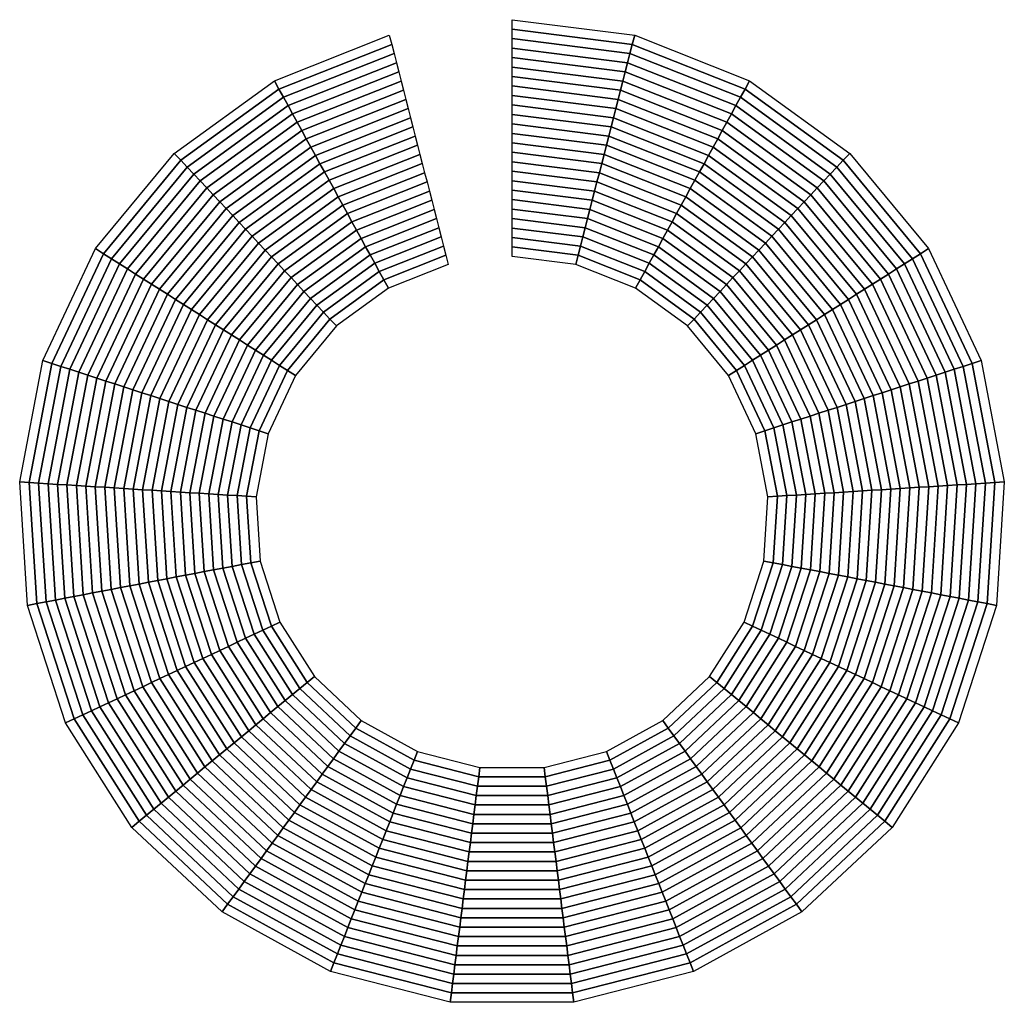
# Model space of a CAD drawing. Header units: millimetres. Extents: x 3.5 to 26.5, y 3.5 to 26.5.
# Tile 2 of 3: x 3.5 to 8.5, y 21.5 to 26.5. Entities that reach past the tile are written whole.
import ezdxf

# ---------------------------------------------------------------- set-up
doc = ezdxf.new("R2010")
doc.units = ezdxf.units.MM
doc.layers.add('CUERPO', color=5, linetype='Continuous')

msp = doc.modelspace()

# ---------------------------------------------------------------- meshes
at = {"layer": 'CUERPO'}
mesh = msp.add_polymesh((9, 2), dxfattribs=at)
for k, corner in enumerate([(6, 26.452, 2.96), (6, 26.5, 3), (6.6098, 26.375, 2.96), (6.6217, 26.4215, 3), (7.1813, 26.1487, 2.96), (7.2044, 26.1908, 3), (7.6785, 25.7874, 2.96), (7.7114, 25.8224, 3), (8.0703, 25.3138, 2.96), (8.1108, 25.3396, 3), (8.332, 24.7577, 2.96), (8.3776, 24.7725, 3), (8.4472, 24.154, 2.96), (8.4951, 24.157, 3), (8.4086, 23.5405, 2.96), (8.4557, 23.5315, 3), (8.2186, 22.956, 2.96), (8.2621, 22.9356, 3)]):
    mesh.set_mesh_vertex(divmod(k, 2), corner)
mesh = msp.add_polymesh((9, 9), dxfattribs=at)
for k, corner in enumerate([(6, 26.068, 2.64), (6, 26.116, 2.68), (6, 26.164, 2.72), (6, 26.212, 2.76), (6, 26.26, 2.8), (6, 26.308, 2.84), (6, 26.356, 2.88), (6, 26.404, 2.92), (6, 26.452, 2.96), (6.5143, 26.003, 2.64), (6.5262, 26.0495, 2.68), (6.5382, 26.096, 2.72), (6.5501, 26.1425, 2.76), (6.562, 26.189, 2.8), (6.574, 26.2355, 2.84), (6.5859, 26.282, 2.88), (6.5979, 26.3285, 2.92), (6.6098, 26.375, 2.96), (6.9963, 25.8122, 2.64), (7.0194, 25.8543, 2.68), (7.0425, 25.8963, 2.72), (7.0656, 25.9384, 2.76), (7.0888, 25.9805, 2.8), (7.1119, 26.0225, 2.84), (7.135, 26.0646, 2.88), (7.1581, 26.1066, 2.92), (7.1813, 26.1487, 2.96), (7.4156, 25.5075, 2.64), (7.4485, 25.5425, 2.68), (7.4814, 25.5775, 2.72), (7.5142, 25.6125, 2.76), (7.5471, 25.6475, 2.8), (7.5799, 25.6825, 2.84), (7.6128, 25.7175, 2.88), (7.6457, 25.7524, 2.92), (7.6785, 25.7874, 2.96), (7.7461, 25.1081, 2.64), (7.7866, 25.1338, 2.68), (7.8271, 25.1595, 2.72), (7.8677, 25.1852, 2.76), (7.9082, 25.211, 2.8), (7.9487, 25.2367, 2.84), (7.9892, 25.2624, 2.88), (8.0298, 25.2881, 2.92), (8.0703, 25.3138, 2.96), (7.9668, 24.639, 2.64), (8.0124, 24.6539, 2.68), (8.0581, 24.6687, 2.72), (8.1037, 24.6835, 2.76), (8.1494, 24.6984, 2.8), (8.195, 24.7132, 2.84), (8.2407, 24.728, 2.88), (8.2863, 24.7429, 2.92), (8.332, 24.7577, 2.96), (8.0639, 24.1299, 2.64), (8.1118, 24.1329, 2.68), (8.1597, 24.1359, 2.72), (8.2076, 24.1389, 2.76), (8.2555, 24.1419, 2.8), (8.3034, 24.1449, 2.84), (8.3514, 24.1479, 2.88), (8.3993, 24.1509, 2.92), (8.4472, 24.154, 2.96), (8.0314, 23.6125, 2.64), (8.0785, 23.6035, 2.68), (8.1257, 23.5945, 2.72), (8.1728, 23.5855, 2.76), (8.22, 23.5765, 2.8), (8.2671, 23.5675, 2.84), (8.3143, 23.5585, 2.88), (8.3614, 23.5495, 2.92), (8.4086, 23.5405, 2.96), (7.8712, 23.1195, 2.64), (7.9146, 23.0991, 2.68), (7.958, 23.0786, 2.72), (8.0015, 23.0582, 2.76), (8.0449, 23.0377, 2.8), (8.0883, 23.0173, 2.84), (8.1318, 22.9969, 2.88), (8.1752, 22.9764, 2.92), (8.2186, 22.956, 2.96)]):
    mesh.set_mesh_vertex(divmod(k, 9), corner)
mesh = msp.add_polymesh((9, 2), dxfattribs=at)
for k, corner in enumerate([(4.1107, 22.437, 2.96), (4.0737, 22.4064, 3), (3.7814, 22.956, 2.96), (3.7379, 22.9356, 3), (3.5914, 23.5405, 2.96), (3.5443, 23.5315, 3), (3.5528, 24.154, 2.96), (3.5049, 24.157, 3), (3.668, 24.7577, 2.96), (3.6224, 24.7725, 3), (3.9297, 25.3138, 2.96), (3.8892, 25.3396, 3), (4.3215, 25.7874, 2.96), (4.2886, 25.8224, 3), (4.8187, 26.1487, 2.96), (4.7956, 26.1908, 3), (5.3902, 26.375, 2.96), (5.3783, 26.4215, 3)]):
    mesh.set_mesh_vertex(divmod(k, 2), corner)
mesh = msp.add_polymesh((9, 9), dxfattribs=at)
for k, corner in enumerate([(4.4066, 22.6818, 2.64), (4.3696, 22.6512, 2.68), (4.3326, 22.6206, 2.72), (4.2956, 22.59, 2.76), (4.2586, 22.5594, 2.8), (4.2217, 22.5288, 2.84), (4.1847, 22.4982, 2.88), (4.1477, 22.4676, 2.92), (4.1107, 22.437, 2.96), (4.1288, 23.1195, 2.64), (4.0854, 23.0991, 2.68), (4.042, 23.0786, 2.72), (3.9985, 23.0582, 2.76), (3.9551, 23.0377, 2.8), (3.9117, 23.0173, 2.84), (3.8682, 22.9969, 2.88), (3.8248, 22.9764, 2.92), (3.7814, 22.956, 2.96), (3.9686, 23.6125, 2.64), (3.9215, 23.6035, 2.68), (3.8743, 23.5945, 2.72), (3.8272, 23.5855, 2.76), (3.78, 23.5765, 2.8), (3.7329, 23.5675, 2.84), (3.6857, 23.5585, 2.88), (3.6386, 23.5495, 2.92), (3.5914, 23.5405, 2.96), (3.9361, 24.1299, 2.64), (3.8882, 24.1329, 2.68), (3.8403, 24.1359, 2.72), (3.7924, 24.1389, 2.76), (3.7445, 24.1419, 2.8), (3.6966, 24.1449, 2.84), (3.6486, 24.1479, 2.88), (3.6007, 24.1509, 2.92), (3.5528, 24.154, 2.96), (4.0332, 24.639, 2.64), (3.9876, 24.6539, 2.68), (3.9419, 24.6687, 2.72), (3.8963, 24.6835, 2.76), (3.8506, 24.6984, 2.8), (3.805, 24.7132, 2.84), (3.7593, 24.728, 2.88), (3.7137, 24.7429, 2.92), (3.668, 24.7577, 2.96), (4.2539, 25.1081, 2.64), (4.2134, 25.1338, 2.68), (4.1729, 25.1595, 2.72), (4.1323, 25.1852, 2.76), (4.0918, 25.211, 2.8), (4.0513, 25.2367, 2.84), (4.0108, 25.2624, 2.88), (3.9702, 25.2881, 2.92), (3.9297, 25.3138, 2.96), (4.5844, 25.5075, 2.64), (4.5515, 25.5425, 2.68), (4.5186, 25.5775, 2.72), (4.4858, 25.6125, 2.76), (4.4529, 25.6475, 2.8), (4.4201, 25.6825, 2.84), (4.3872, 25.7175, 2.88), (4.3543, 25.7524, 2.92), (4.3215, 25.7874, 2.96), (5.0037, 25.8122, 2.64), (4.9806, 25.8543, 2.68), (4.9575, 25.8963, 2.72), (4.9344, 25.9384, 2.76), (4.9112, 25.9805, 2.8), (4.8881, 26.0225, 2.84), (4.865, 26.0646, 2.88), (4.8419, 26.1066, 2.92), (4.8187, 26.1487, 2.96), (5.4857, 26.003, 2.64), (5.4738, 26.0495, 2.68), (5.4618, 26.096, 2.72), (5.4499, 26.1425, 2.76), (5.438, 26.189, 2.8), (5.426, 26.2355, 2.84), (5.4141, 26.282, 2.88), (5.4021, 26.3285, 2.92), (5.3902, 26.375, 2.96)]):
    mesh.set_mesh_vertex(divmod(k, 9), corner)
mesh = msp.add_polymesh((9, 9), dxfattribs=at)
for k, corner in enumerate([(6, 25.684, 2.32), (6, 25.732, 2.36), (6, 25.78, 2.4), (6, 25.828, 2.44), (6, 25.876, 2.48), (6, 25.924, 2.52), (6, 25.972, 2.56), (6, 26.02, 2.6), (6, 26.068, 2.64), (6.4188, 25.6311, 2.32), (6.4307, 25.6776, 2.36), (6.4427, 25.7241, 2.4), (6.4546, 25.7706, 2.44), (6.4665, 25.8171, 2.48), (6.4785, 25.8636, 2.52), (6.4904, 25.91, 2.56), (6.5024, 25.9565, 2.6), (6.5143, 26.003, 2.64), (6.8113, 25.4757, 2.32), (6.8344, 25.5178, 2.36), (6.8575, 25.5598, 2.4), (6.8806, 25.6019, 2.44), (6.9038, 25.644, 2.48), (6.9269, 25.686, 2.52), (6.95, 25.7281, 2.56), (6.9731, 25.7701, 2.6), (6.9963, 25.8122, 2.64), (7.1528, 25.2276, 2.32), (7.1856, 25.2626, 2.36), (7.2185, 25.2976, 2.4), (7.2514, 25.3326, 2.44), (7.2842, 25.3675, 2.48), (7.3171, 25.4025, 2.52), (7.3499, 25.4375, 2.56), (7.3828, 25.4725, 2.6), (7.4156, 25.5075, 2.64), (7.4218, 24.9023, 2.32), (7.4624, 24.9281, 2.36), (7.5029, 24.9538, 2.4), (7.5434, 24.9795, 2.44), (7.584, 25.0052, 2.48), (7.6245, 25.0309, 2.52), (7.665, 25.0567, 2.56), (7.7055, 25.0824, 2.6), (7.7461, 25.1081, 2.64), (7.6016, 24.5204, 2.32), (7.6472, 24.5352, 2.36), (7.6929, 24.5501, 2.4), (7.7385, 24.5649, 2.44), (7.7842, 24.5797, 2.48), (7.8298, 24.5945, 2.52), (7.8755, 24.6094, 2.56), (7.9211, 24.6242, 2.6), (7.9668, 24.639, 2.64), (7.6807, 24.1057, 2.32), (7.7286, 24.1088, 2.36), (7.7765, 24.1118, 2.4), (7.8244, 24.1148, 2.44), (7.8723, 24.1178, 2.48), (7.9202, 24.1208, 2.52), (7.9681, 24.1238, 2.56), (8.016, 24.1268, 2.6), (8.0639, 24.1299, 2.64), (7.6542, 23.6844, 2.32), (7.7013, 23.6755, 2.36), (7.7485, 23.6665, 2.4), (7.7956, 23.6575, 2.44), (7.8428, 23.6485, 2.48), (7.8899, 23.6395, 2.52), (7.9371, 23.6305, 2.56), (7.9842, 23.6215, 2.6), (8.0314, 23.6125, 2.64), (7.5237, 23.283, 2.32), (7.5672, 23.2626, 2.36), (7.6106, 23.2421, 2.4), (7.654, 23.2217, 2.44), (7.6975, 23.2012, 2.48), (7.7409, 23.1808, 2.52), (7.7843, 23.1604, 2.56), (7.8278, 23.1399, 2.6), (7.8712, 23.1195, 2.64)]):
    mesh.set_mesh_vertex(divmod(k, 9), corner)
mesh = msp.add_polymesh((9, 9), dxfattribs=at)
for k, corner in enumerate([(4.7025, 22.9266, 2.32), (4.6655, 22.896, 2.36), (4.6285, 22.8654, 2.4), (4.5915, 22.8348, 2.44), (4.5545, 22.8042, 2.48), (4.5175, 22.7736, 2.52), (4.4805, 22.743, 2.56), (4.4436, 22.7124, 2.6), (4.4066, 22.6818, 2.64), (4.4763, 23.283, 2.32), (4.4328, 23.2626, 2.36), (4.3894, 23.2421, 2.4), (4.346, 23.2217, 2.44), (4.3025, 23.2012, 2.48), (4.2591, 23.1808, 2.52), (4.2157, 23.1604, 2.56), (4.1722, 23.1399, 2.6), (4.1288, 23.1195, 2.64), (4.3458, 23.6844, 2.32), (4.2987, 23.6755, 2.36), (4.2515, 23.6665, 2.4), (4.2044, 23.6575, 2.44), (4.1572, 23.6485, 2.48), (4.1101, 23.6395, 2.52), (4.0629, 23.6305, 2.56), (4.0158, 23.6215, 2.6), (3.9686, 23.6125, 2.64), (4.3193, 24.1057, 2.32), (4.2714, 24.1088, 2.36), (4.2235, 24.1118, 2.4), (4.1756, 24.1148, 2.44), (4.1277, 24.1178, 2.48), (4.0798, 24.1208, 2.52), (4.0319, 24.1238, 2.56), (3.984, 24.1268, 2.6), (3.9361, 24.1299, 2.64), (4.3984, 24.5204, 2.32), (4.3528, 24.5352, 2.36), (4.3071, 24.5501, 2.4), (4.2615, 24.5649, 2.44), (4.2158, 24.5797, 2.48), (4.1702, 24.5945, 2.52), (4.1245, 24.6094, 2.56), (4.0789, 24.6242, 2.6), (4.0332, 24.639, 2.64), (4.5782, 24.9023, 2.32), (4.5376, 24.9281, 2.36), (4.4971, 24.9538, 2.4), (4.4566, 24.9795, 2.44), (4.416, 25.0052, 2.48), (4.3755, 25.0309, 2.52), (4.335, 25.0567, 2.56), (4.2945, 25.0824, 2.6), (4.2539, 25.1081, 2.64), (4.8472, 25.2276, 2.32), (4.8144, 25.2626, 2.36), (4.7815, 25.2976, 2.4), (4.7486, 25.3326, 2.44), (4.7158, 25.3675, 2.48), (4.6829, 25.4025, 2.52), (4.6501, 25.4375, 2.56), (4.6172, 25.4725, 2.6), (4.5844, 25.5075, 2.64), (5.1887, 25.4757, 2.32), (5.1656, 25.5178, 2.36), (5.1425, 25.5598, 2.4), (5.1194, 25.6019, 2.44), (5.0962, 25.644, 2.48), (5.0731, 25.686, 2.52), (5.05, 25.7281, 2.56), (5.0269, 25.7701, 2.6), (5.0037, 25.8122, 2.64), (5.5812, 25.6311, 2.32), (5.5693, 25.6776, 2.36), (5.5573, 25.7241, 2.4), (5.5454, 25.7706, 2.44), (5.5335, 25.8171, 2.48), (5.5215, 25.8636, 2.52), (5.5096, 25.91, 2.56), (5.4976, 25.9565, 2.6), (5.4857, 26.003, 2.64)]):
    mesh.set_mesh_vertex(divmod(k, 9), corner)
mesh = msp.add_polymesh((9, 9), dxfattribs=at)
for k, corner in enumerate([(6, 25.3, 2), (6, 25.348, 2.04), (6, 25.396, 2.08), (6, 25.444, 2.12), (6, 25.492, 2.16), (6, 25.54, 2.2), (6, 25.588, 2.24), (6, 25.636, 2.28), (6, 25.684, 2.32), (6.3233, 25.2592, 2), (6.3352, 25.3057, 2.04), (6.3472, 25.3521, 2.08), (6.3591, 25.3986, 2.12), (6.371, 25.4451, 2.16), (6.383, 25.4916, 2.2), (6.3949, 25.5381, 2.24), (6.4069, 25.5846, 2.28), (6.4188, 25.6311, 2.32), (6.6263, 25.1392, 2), (6.6494, 25.1813, 2.04), (6.6725, 25.2233, 2.08), (6.6957, 25.2654, 2.12), (6.7188, 25.3074, 2.16), (6.7419, 25.3495, 2.2), (6.765, 25.3916, 2.24), (6.7881, 25.4336, 2.28), (6.8113, 25.4757, 2.32), (6.8899, 24.9477, 2), (6.9228, 24.9826, 2.04), (6.9556, 25.0176, 2.08), (6.9885, 25.0526, 2.12), (7.0213, 25.0876, 2.16), (7.0542, 25.1226, 2.2), (7.0871, 25.1576, 2.24), (7.1199, 25.1926, 2.28), (7.1528, 25.2276, 2.32), (7.0976, 24.6966, 2), (7.1382, 24.7223, 2.04), (7.1787, 24.748, 2.08), (7.2192, 24.7737, 2.12), (7.2597, 24.7995, 2.16), (7.3003, 24.8252, 2.2), (7.3408, 24.8509, 2.24), (7.3813, 24.8766, 2.28), (7.4218, 24.9023, 2.32), (7.2364, 24.4017, 2), (7.282, 24.4166, 2.04), (7.3277, 24.4314, 2.08), (7.3733, 24.4462, 2.12), (7.419, 24.4611, 2.16), (7.4646, 24.4759, 2.2), (7.5103, 24.4907, 2.24), (7.5559, 24.5056, 2.28), (7.6016, 24.5204, 2.32), (7.2974, 24.0816, 2), (7.3453, 24.0846, 2.04), (7.3932, 24.0877, 2.08), (7.4412, 24.0907, 2.12), (7.4891, 24.0937, 2.16), (7.537, 24.0967, 2.2), (7.5849, 24.0997, 2.24), (7.6328, 24.1027, 2.28), (7.6807, 24.1057, 2.32), (7.277, 23.7564, 2), (7.3241, 23.7474, 2.04), (7.3713, 23.7384, 2.08), (7.4184, 23.7294, 2.12), (7.4656, 23.7204, 2.16), (7.5127, 23.7114, 2.2), (7.5599, 23.7024, 2.24), (7.607, 23.6934, 2.28), (7.6542, 23.6844, 2.32), (7.1763, 23.4465, 2), (7.2197, 23.426, 2.04), (7.2631, 23.4056, 2.08), (7.3066, 23.3852, 2.12), (7.35, 23.3647, 2.16), (7.3934, 23.3443, 2.2), (7.4369, 23.3239, 2.24), (7.4803, 23.3034, 2.28), (7.5237, 23.283, 2.32)]):
    mesh.set_mesh_vertex(divmod(k, 9), corner)
mesh = msp.add_polymesh((9, 9), dxfattribs=at)
for k, corner in enumerate([(4.9983, 23.1713, 2), (4.9613, 23.1408, 2.04), (4.9244, 23.1102, 2.08), (4.8874, 23.0796, 2.12), (4.8504, 23.049, 2.16), (4.8134, 23.0184, 2.2), (4.7764, 22.9878, 2.24), (4.7394, 22.9572, 2.28), (4.7025, 22.9266, 2.32), (4.8237, 23.4465, 2), (4.7803, 23.426, 2.04), (4.7369, 23.4056, 2.08), (4.6934, 23.3852, 2.12), (4.65, 23.3647, 2.16), (4.6066, 23.3443, 2.2), (4.5631, 23.3239, 2.24), (4.5197, 23.3034, 2.28), (4.4763, 23.283, 2.32), (4.723, 23.7564, 2), (4.6759, 23.7474, 2.04), (4.6287, 23.7384, 2.08), (4.5816, 23.7294, 2.12), (4.5344, 23.7204, 2.16), (4.4873, 23.7114, 2.2), (4.4401, 23.7024, 2.24), (4.393, 23.6934, 2.28), (4.3458, 23.6844, 2.32), (4.7026, 24.0816, 2), (4.6547, 24.0846, 2.04), (4.6068, 24.0877, 2.08), (4.5588, 24.0907, 2.12), (4.5109, 24.0937, 2.16), (4.463, 24.0967, 2.2), (4.4151, 24.0997, 2.24), (4.3672, 24.1027, 2.28), (4.3193, 24.1057, 2.32), (4.7636, 24.4017, 2), (4.718, 24.4166, 2.04), (4.6723, 24.4314, 2.08), (4.6267, 24.4462, 2.12), (4.581, 24.4611, 2.16), (4.5354, 24.4759, 2.2), (4.4897, 24.4907, 2.24), (4.4441, 24.5056, 2.28), (4.3984, 24.5204, 2.32), (4.9024, 24.6966, 2), (4.8618, 24.7223, 2.04), (4.8213, 24.748, 2.08), (4.7808, 24.7737, 2.12), (4.7403, 24.7995, 2.16), (4.6997, 24.8252, 2.2), (4.6592, 24.8509, 2.24), (4.6187, 24.8766, 2.28), (4.5782, 24.9023, 2.32), (5.1101, 24.9477, 2), (5.0772, 24.9826, 2.04), (5.0444, 25.0176, 2.08), (5.0115, 25.0526, 2.12), (4.9787, 25.0876, 2.16), (4.9458, 25.1226, 2.2), (4.9129, 25.1576, 2.24), (4.8801, 25.1926, 2.28), (4.8472, 25.2276, 2.32), (5.3737, 25.1392, 2), (5.3506, 25.1813, 2.04), (5.3275, 25.2233, 2.08), (5.3043, 25.2654, 2.12), (5.2812, 25.3074, 2.16), (5.2581, 25.3495, 2.2), (5.235, 25.3916, 2.24), (5.2119, 25.4336, 2.28), (5.1887, 25.4757, 2.32), (5.6767, 25.2592, 2), (5.6648, 25.3057, 2.04), (5.6528, 25.3521, 2.08), (5.6409, 25.3986, 2.12), (5.629, 25.4451, 2.16), (5.617, 25.4916, 2.2), (5.6051, 25.5381, 2.24), (5.5931, 25.5846, 2.28), (5.5812, 25.6311, 2.32)]):
    mesh.set_mesh_vertex(divmod(k, 9), corner)
mesh = msp.add_polymesh((9, 9), dxfattribs=at)
for k, corner in enumerate([(7.1763, 23.4465, 2), (7.2197, 23.426, 2.04), (7.2631, 23.4056, 2.08), (7.3066, 23.3852, 2.12), (7.35, 23.3647, 2.16), (7.3934, 23.3443, 2.2), (7.4369, 23.3239, 2.24), (7.4803, 23.3034, 2.28), (7.5237, 23.283, 2.32), (7.0017, 23.1713, 2), (7.0387, 23.1408, 2.04), (7.0756, 23.1102, 2.08), (7.1126, 23.0796, 2.12), (7.1496, 23.049, 2.16), (7.1866, 23.0184, 2.2), (7.2236, 22.9878, 2.24), (7.2606, 22.9572, 2.28), (7.2975, 22.9266, 2.32), (6.7641, 22.9483, 2), (6.7923, 22.9094, 2.04), (6.8205, 22.8706, 2.08), (6.8488, 22.8318, 2.12), (6.877, 22.7929, 2.16), (6.9052, 22.7541, 2.2), (6.9334, 22.7153, 2.24), (6.9616, 22.6764, 2.28), (6.9898, 22.6376, 2.32), (6.4786, 22.7913, 2), (6.4962, 22.7467, 2.04), (6.5139, 22.702, 2.08), (6.5316, 22.6574, 2.12), (6.5492, 22.6128, 2.16), (6.5669, 22.5681, 2.2), (6.5846, 22.5235, 2.24), (6.6023, 22.4789, 2.28), (6.6199, 22.4343, 2.32), (6.1629, 22.7103, 2), (6.1689, 22.6626, 2.04), (6.175, 22.615, 2.08), (6.181, 22.5674, 2.12), (6.187, 22.5198, 2.16), (6.193, 22.4721, 2.2), (6.199, 22.4245, 2.24), (6.205, 22.3769, 2.28), (6.2111, 22.3293, 2.32), (5.8371, 22.7103, 2), (5.8311, 22.6626, 2.04), (5.825, 22.615, 2.08), (5.819, 22.5674, 2.12), (5.813, 22.5198, 2.16), (5.807, 22.4721, 2.2), (5.801, 22.4245, 2.24), (5.795, 22.3769, 2.28), (5.7889, 22.3293, 2.32), (5.5214, 22.7913, 2), (5.5038, 22.7467, 2.04), (5.4861, 22.702, 2.08), (5.4684, 22.6574, 2.12), (5.4508, 22.6128, 2.16), (5.4331, 22.5681, 2.2), (5.4154, 22.5235, 2.24), (5.3977, 22.4789, 2.28), (5.3801, 22.4343, 2.32), (5.2359, 22.9483, 2), (5.2077, 22.9094, 2.04), (5.1795, 22.8706, 2.08), (5.1512, 22.8318, 2.12), (5.123, 22.7929, 2.16), (5.0948, 22.7541, 2.2), (5.0666, 22.7153, 2.24), (5.0384, 22.6764, 2.28), (5.0102, 22.6376, 2.32), (4.9983, 23.1713, 2), (4.9613, 23.1408, 2.04), (4.9244, 23.1102, 2.08), (4.8874, 23.0796, 2.12), (4.8504, 23.049, 2.16), (4.8134, 23.0184, 2.2), (4.7764, 22.9878, 2.24), (4.7394, 22.9572, 2.28), (4.7025, 22.9266, 2.32)]):
    mesh.set_mesh_vertex(divmod(k, 9), corner)
mesh = msp.add_polymesh((9, 9), dxfattribs=at)
for k, corner in enumerate([(7.5237, 23.283, 2.32), (7.5672, 23.2626, 2.36), (7.6106, 23.2421, 2.4), (7.654, 23.2217, 2.44), (7.6975, 23.2012, 2.48), (7.7409, 23.1808, 2.52), (7.7843, 23.1604, 2.56), (7.8278, 23.1399, 2.6), (7.8712, 23.1195, 2.64), (7.2975, 22.9266, 2.32), (7.3345, 22.896, 2.36), (7.3715, 22.8654, 2.4), (7.4085, 22.8348, 2.44), (7.4455, 22.8042, 2.48), (7.4825, 22.7736, 2.52), (7.5195, 22.743, 2.56), (7.5564, 22.7124, 2.6), (7.5934, 22.6818, 2.64), (6.9898, 22.6376, 2.32), (7.018, 22.5988, 2.36), (7.0463, 22.5599, 2.4), (7.0745, 22.5211, 2.44), (7.1027, 22.4823, 2.48), (7.1309, 22.4435, 2.52), (7.1591, 22.4046, 2.56), (7.1873, 22.3658, 2.6), (7.2155, 22.327, 2.64), (6.6199, 22.4343, 2.32), (6.6376, 22.3896, 2.36), (6.6553, 22.345, 2.4), (6.6729, 22.3004, 2.44), (6.6906, 22.2557, 2.48), (6.7083, 22.2111, 2.52), (6.7259, 22.1665, 2.56), (6.7436, 22.1219, 2.6), (6.7613, 22.0772, 2.64), (6.2111, 22.3293, 2.32), (6.2171, 22.2817, 2.36), (6.2231, 22.234, 2.4), (6.2291, 22.1864, 2.44), (6.2351, 22.1388, 2.48), (6.2411, 22.0912, 2.52), (6.2472, 22.0435, 2.56), (6.2532, 21.9959, 2.6), (6.2592, 21.9483, 2.64), (5.7889, 22.3293, 2.32), (5.7829, 22.2817, 2.36), (5.7769, 22.234, 2.4), (5.7709, 22.1864, 2.44), (5.7649, 22.1388, 2.48), (5.7589, 22.0912, 2.52), (5.7528, 22.0435, 2.56), (5.7468, 21.9959, 2.6), (5.7408, 21.9483, 2.64), (5.3801, 22.4343, 2.32), (5.3624, 22.3896, 2.36), (5.3447, 22.345, 2.4), (5.3271, 22.3004, 2.44), (5.3094, 22.2557, 2.48), (5.2917, 22.2111, 2.52), (5.2741, 22.1665, 2.56), (5.2564, 22.1219, 2.6), (5.2387, 22.0772, 2.64), (5.0102, 22.6376, 2.32), (4.982, 22.5988, 2.36), (4.9537, 22.5599, 2.4), (4.9255, 22.5211, 2.44), (4.8973, 22.4823, 2.48), (4.8691, 22.4435, 2.52), (4.8409, 22.4046, 2.56), (4.8127, 22.3658, 2.6), (4.7845, 22.327, 2.64), (4.7025, 22.9266, 2.32), (4.6655, 22.896, 2.36), (4.6285, 22.8654, 2.4), (4.5915, 22.8348, 2.44), (4.5545, 22.8042, 2.48), (4.5175, 22.7736, 2.52), (4.4805, 22.743, 2.56), (4.4436, 22.7124, 2.6), (4.4066, 22.6818, 2.64)]):
    mesh.set_mesh_vertex(divmod(k, 9), corner)
mesh = msp.add_polymesh((9, 9), dxfattribs=at)
for k, corner in enumerate([(7.8712, 23.1195, 2.64), (7.9146, 23.0991, 2.68), (7.958, 23.0786, 2.72), (8.0015, 23.0582, 2.76), (8.0449, 23.0377, 2.8), (8.0883, 23.0173, 2.84), (8.1318, 22.9969, 2.88), (8.1752, 22.9764, 2.92), (8.2186, 22.956, 2.96), (7.5934, 22.6818, 2.64), (7.6304, 22.6512, 2.68), (7.6674, 22.6206, 2.72), (7.7044, 22.59, 2.76), (7.7414, 22.5594, 2.8), (7.7783, 22.5288, 2.84), (7.8153, 22.4982, 2.88), (7.8523, 22.4676, 2.92), (7.8893, 22.437, 2.96), (7.2155, 22.327, 2.64), (7.2438, 22.2881, 2.68), (7.272, 22.2493, 2.72), (7.3002, 22.2105, 2.76), (7.3284, 22.1716, 2.8), (7.3566, 22.1328, 2.84), (7.3848, 22.094, 2.88), (7.413, 22.0551, 2.92), (7.4412, 22.0163, 2.96), (6.7613, 22.0772, 2.64), (6.779, 22.0326, 2.68), (6.7966, 21.988, 2.72), (6.8143, 21.9433, 2.76), (6.832, 21.8987, 2.8), (6.8496, 21.8541, 2.84), (6.8673, 21.8094, 2.88), (6.885, 21.7648, 2.92), (6.9026, 21.7202, 2.96), (6.2592, 21.9483, 2.64), (6.2652, 21.9007, 2.68), (6.2712, 21.8531, 2.72), (6.2772, 21.8054, 2.76), (6.2833, 21.7578, 2.8), (6.2893, 21.7102, 2.84), (6.2953, 21.6626, 2.88), (6.3013, 21.615, 2.92), (6.3073, 21.5673, 2.96), (5.7408, 21.9483, 2.64), (5.7348, 21.9007, 2.68), (5.7288, 21.8531, 2.72), (5.7228, 21.8054, 2.76), (5.7167, 21.7578, 2.8), (5.7107, 21.7102, 2.84), (5.7047, 21.6626, 2.88), (5.6987, 21.615, 2.92), (5.6927, 21.5673, 2.96), (5.2387, 22.0772, 2.64), (5.221, 22.0326, 2.68), (5.2034, 21.988, 2.72), (5.1857, 21.9433, 2.76), (5.168, 21.8987, 2.8), (5.1504, 21.8541, 2.84), (5.1327, 21.8094, 2.88), (5.115, 21.7648, 2.92), (5.0974, 21.7202, 2.96), (4.7845, 22.327, 2.64), (4.7562, 22.2881, 2.68), (4.728, 22.2493, 2.72), (4.6998, 22.2105, 2.76), (4.6716, 22.1716, 2.8), (4.6434, 22.1328, 2.84), (4.6152, 22.094, 2.88), (4.587, 22.0551, 2.92), (4.5588, 22.0163, 2.96), (4.4066, 22.6818, 2.64), (4.3696, 22.6512, 2.68), (4.3326, 22.6206, 2.72), (4.2956, 22.59, 2.76), (4.2586, 22.5594, 2.8), (4.2217, 22.5288, 2.84), (4.1847, 22.4982, 2.88), (4.1477, 22.4676, 2.92), (4.1107, 22.437, 2.96)]):
    mesh.set_mesh_vertex(divmod(k, 9), corner)
mesh = msp.add_polymesh((9, 2), dxfattribs=at)
for k, corner in enumerate([(8.2186, 22.956, 2.96), (8.2621, 22.9356, 3), (7.8893, 22.437, 2.96), (7.9263, 22.4064, 3), (7.4412, 22.0163, 2.96), (7.4695, 21.9775, 3), (6.9026, 21.7202, 2.96), (6.9203, 21.6756, 3), (6.3073, 21.5673, 2.96), (6.3133, 21.5197, 3), (5.6927, 21.5673, 2.96), (5.6867, 21.5197, 3), (5.0974, 21.7202, 2.96), (5.0797, 21.6756, 3), (4.5588, 22.0163, 2.96), (4.5305, 21.9775, 3), (4.1107, 22.437, 2.96), (4.0737, 22.4064, 3)]):
    mesh.set_mesh_vertex(divmod(k, 2), corner)

doc.saveas('drawing.dxf')
